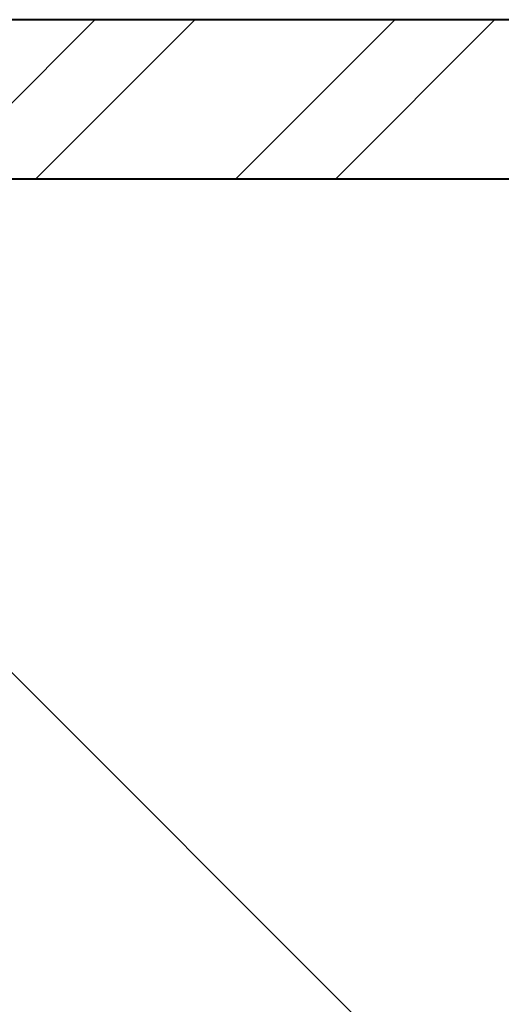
# Model space of a CAD drawing. Header units: metres. Extents: x -113 to 705, y -50 to 519.
# Tile 203 of 208: x 125.91 to 129.32, y 305.63 to 312.6. Entities that reach past the tile are written whole.
import ezdxf
from ezdxf.enums import TextEntityAlignment as Align

# ---------------------------------------------------------------- set-up
doc = ezdxf.new("R2010")
doc.units = ezdxf.units.M
doc.header["$MEASUREMENT"] = 0
for name, color, linetype, lineweight in [('B_DETAIL', 7, 'Continuous', 18), ('B_DETAIL_OBJ', 7, 'Continuous', 40), ('B_STEEL', 92, 'Continuous', 18)]:
    doc.layers.add(name, color=color, linetype=linetype, lineweight=lineweight)
doc.styles.add('Annotative', font='calibri.ttf', dxfattribs={"height": 0.0625})

# ---------------------------------------------------------------- blocks, each defined once
blk = doc.blocks.new('*U1841')
at = {"layer": 'B_STEEL'}
h = blk.add_hatch(dxfattribs=at)
h.set_pattern_fill('ANSI32', color=256, scale=4)
h.set_pattern_definition([(45, (147.736, -313.11), (-1.06066, 1.06066), []), (45, (148.4431, -313.11), (-1.06066, 1.06066), [])])
h.paths.add_polyline_path([(234.1182, 45.7634), (243.5557, 45.7634), (244.8491, 44.6384), (234.1182, 44.6384)])
h.paths.add_polyline_path([(228.2622, 45.7634), (234.1182, 45.7634), (234.1182, 44.6384), (228.2622, 44.6384)])
h.paths.add_polyline_path([(207.8419, 45.7634), (228.2622, 45.7634), (228.2622, 44.6384), (206.5558, 44.6384)])
h.paths.add_polyline_path([(185.5489, 45.7634), (190.2529, 45.7634), (191.5421, 44.6384), (185.5489, 44.6384)])
h.paths.add_polyline_path([(248.5785, 45.7634), (252.0101, 45.7634), (252.0101, 44.6384), (247.2851, 44.6384)])
at = {"layer": 'B_DETAIL'}
blk.add_line((244.0422, 35.7874), (238.6539, 41.1758), dxfattribs=at)
at = {"layer": 'B_DETAIL_OBJ', "flags": 128}
blk.add_lwpolyline([(252.0101, 45.7634), (185.5489, 45.7634), (185.5489, 44.6384), (252.0101, 44.6384), (252.0101, 45.7634)], dxfattribs=at)
at = {"style": 'Annotative'}
blk.add_attdef('DIM4', text='', height=1.5, dxfattribs=at).set_placement((73.9918, 167.7838), align=Align.MIDDLE_CENTER)

msp = doc.modelspace()

# ---------------------------------------------------------------- block references
msp.add_blockref('*U1841', (-112.8286, 266.8387))

doc.saveas('drawing.dxf')
